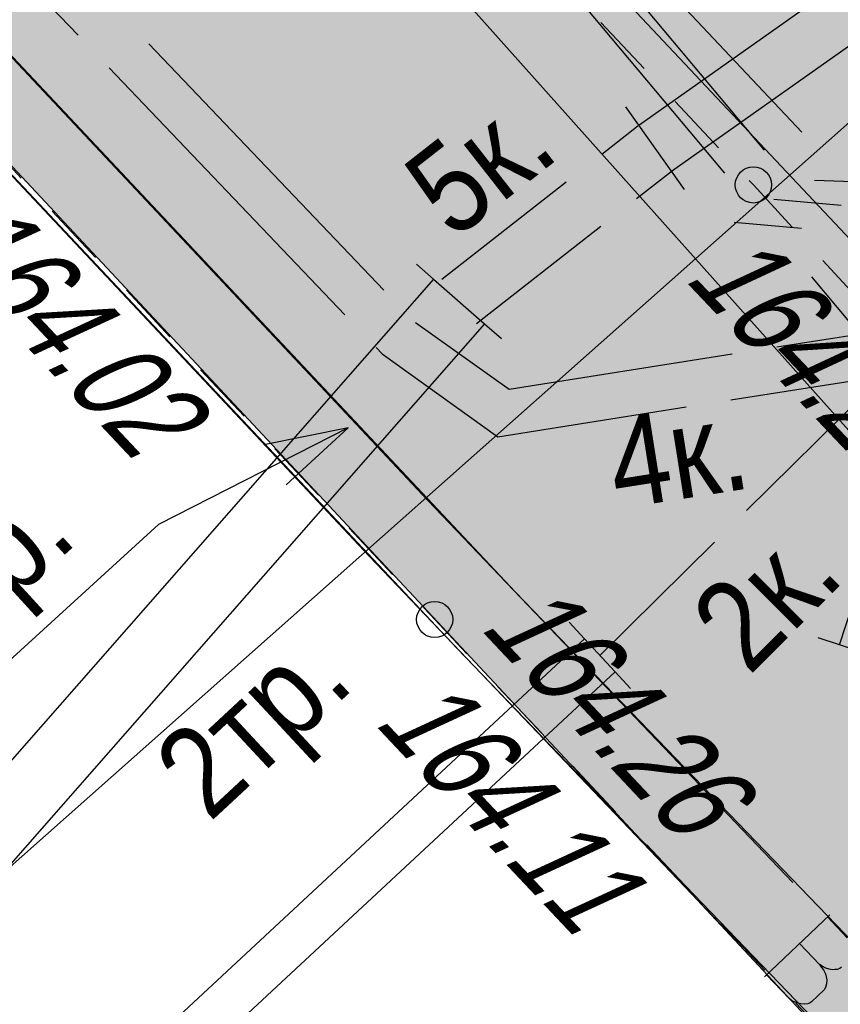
# Model space of a CAD drawing. Header units: millimetres. Extents: x 4385 to 11928, y 17253 to 36963.
# Tile 167 of 256: x 5926 to 5935, y 18696 to 18707. Entities that reach past the tile are written whole.
import ezdxf
from ezdxf.enums import TextEntityAlignment as Align

# ---------------------------------------------------------------- set-up
doc = ezdxf.new("R2010")
doc.units = ezdxf.units.MM
for name, color, linetype, lineweight in [('Геоподоснова_34179-21 от 9.08.21$0$Водопровод', 7, 'Continuous', 25), ('Геоподоснова_34179-21 от 9.08.21$0$Водопровод проектный', 7, 'Continuous', 25), ('Геоподоснова_34179-21 от 9.08.21$0$Горизонтали', 7, 'Continuous', 25), ('Геоподоснова_34179-21 от 9.08.21$0$Граница улицы', 7, 'Continuous', 25), ('Геоподоснова_34179-21 от 9.08.21$0$Кабель Мосэнерго', 7, 'Continuous', 25), ('Геоподоснова_34179-21 от 9.08.21$0$Кабель связи', 7, 'Continuous', 25), ('Геоподоснова_34179-21 от 9.08.21$0$Красные линии', 7, 'Continuous', 25), ('Геоподоснова_34179-21 от 9.08.21$0$Фонтаны', 7, 'Continuous', 25), ('ГП_реконстр_Ботаническая$0$ГП_дороги_УДС', 205, 'Continuous', 5)]:
    doc.layers.add(name, color=color, linetype=linetype, lineweight=lineweight)
doc.layers.add('ГП_реконстр_Ботаническая$0$ГП_озел_проект_УДС', color=7, linetype='Continuous', lineweight=0, true_color=0xbedfd7, transparency=0.5)
doc.layers.add('ГП_реконстр_Ботаническая$0$ГП_тротуары_штриховка_УДС', color=7, linetype='Continuous', lineweight=0, true_color=0xd3c4ab, transparency=0.5)
doc.styles.add('Геоподоснова_34179-21 от 9.08.21$0$Style-RUSSIAN_1251', font='RUSSIAN_1251.shx')
doc.styles.add('Геоподоснова_34179-21 от 9.08.21$0$Style-RUSSIAN_1251 I 0.32289', font='RUSSIAN_1251.shx', dxfattribs={"oblique": 18.5})

# ---------------------------------------------------------------- blocks, each defined once
blk = doc.blocks.new('Геоподоснова_34179-21 от 9.08.21$0$PIKET_94')
at = {"layer": 'Геоподоснова_34179-21 от 9.08.21$0$Горизонтали', "color": 7, "linetype": 'Continuous', "lineweight": 25}
blk.add_arc((0, 0), 0.2, 0, 360, dxfattribs=at)
blk = doc.blocks.new('Геоподоснова_34179-21 от 9.08.21$0$msdElementTypeLineString_78')
at = {"layer": 'Геоподоснова_34179-21 от 9.08.21$0$Граница улицы', "color": 7, "linetype": 'Continuous', "lineweight": 25}
for p, q in [((19.432, 175.743), (19.911, 175.232)), ((20.254, 174.867), (20.733, 174.356)), ((21.889, 173.107), (22.363, 172.591))]:
    blk.add_line(p, q, dxfattribs=at)
at = {"layer": 'Геоподоснова_34179-21 от 9.08.21$0$Граница улицы', "color": 7, "linetype": 'Continuous', "lineweight": 25, "flags": 128}
blk.add_lwpolyline([(21.075, 173.991), (21.12, 173.943), (21.55, 173.475)], dxfattribs=at)
blk = doc.blocks.new('Геоподоснова_34179-21 от 9.08.21$0$PIKET_317')
at = {"layer": 'Геоподоснова_34179-21 от 9.08.21$0$Горизонтали', "color": 7, "linetype": 'Continuous', "lineweight": 25}
blk.add_arc((0, 0), 0.2, 0, 360, dxfattribs=at)
blk = doc.blocks.new('Геоподоснова_34179-21 от 9.08.21$0$msdElementTypeLineString_80')
at = {"layer": 'Геоподоснова_34179-21 от 9.08.21$0$Граница улицы', "color": 7, "linetype": 'Continuous', "lineweight": 25}
for p, q in [((16.191, 177.573), (16.671, 177.06)), ((17.013, 176.695), (17.493, 176.182)), ((17.835, 175.817), (18.316, 175.303)), ((18.657, 174.938), (19.138, 174.425)), ((19.479, 174.06), (19.96, 173.547)), ((20.302, 173.182), (20.782, 172.669)), ((21.948, 171.427), (22.43, 170.915)), ((22.772, 170.551), (23.254, 170.039)), ((23.597, 169.675), (24.079, 169.163)), ((24.421, 168.799), (24.903, 168.287)), ((25.246, 167.923), (25.728, 167.411))]:
    blk.add_line(p, q, dxfattribs=at)
at = {"layer": 'Геоподоснова_34179-21 от 9.08.21$0$Граница улицы', "color": 7, "linetype": 'Continuous', "lineweight": 25, "flags": 128}
blk.add_lwpolyline([(21.124, 172.304), (21.248, 172.171), (21.605, 171.791)], dxfattribs=at)
blk = doc.blocks.new('Геоподоснова_34179-21 от 9.08.21$0$msdElementTypeLine_37')
at = {"layer": 'Геоподоснова_34179-21 от 9.08.21$0$Кабель Мосэнерго', "color": 7, "linetype": 'Continuous', "lineweight": 25}
for p, q in [((-0.044, 0.675), (0.126, 0.492)), ((0.126, 0.492), (0.466, 0.126)), ((0.467, 0.126), (0.637, -0.057))]:
    blk.add_line(p, q, dxfattribs=at)
blk = doc.blocks.new('Геоподоснова_34179-21 от 9.08.21$0$msdElementTypeMultiLine_123')
at = {"layer": 'Геоподоснова_34179-21 от 9.08.21$0$Кабель Мосэнерго', "color": 7, "linetype": 'Continuous', "lineweight": 25, "flags": 128}
for points in [[(9.896, 9.582), (0.126, 0.492)], [(10.236, 9.216), (0.466, 0.126)]]:
    blk.add_lwpolyline(points, dxfattribs=at)
at = {"layer": 'Геоподоснова_34179-21 от 9.08.21$0$Кабель Мосэнерго', "color": 7, "linetype": 'Continuous', "lineweight": 25}
blk.add_blockref('Геоподоснова_34179-21 от 9.08.21$0$msdElementTypeLine_37', (9.77, 9.09), dxfattribs=at)
blk = doc.blocks.new('Геоподоснова_34179-21 от 9.08.21$0$msdElementTypeLine_41')
at = {"layer": 'Геоподоснова_34179-21 от 9.08.21$0$Кабель Мосэнерго', "color": 7, "linetype": 'Continuous', "lineweight": 25}
for p, q in [((-0.063, 0.785), (0.125, 0.62)), ((0.125, 0.62), (0.689, 0.126)), ((0.689, 0.126), (0.877, -0.039))]:
    blk.add_line(p, q, dxfattribs=at)
blk = doc.blocks.new('Геоподоснова_34179-21 от 9.08.21$0$msdElementTypeMultiLine_126')
at = {"layer": 'Геоподоснова_34179-21 от 9.08.21$0$Кабель Мосэнерго', "color": 7, "linetype": 'Continuous', "lineweight": 25, "flags": 128}
for points in [[(9.722, 11.561), (0.125, 0.62)], [(10.286, 11.067), (0.689, 0.126)]]:
    blk.add_lwpolyline(points, dxfattribs=at)
at = {"layer": 'Геоподоснова_34179-21 от 9.08.21$0$Кабель Мосэнерго', "color": 7, "linetype": 'Continuous', "lineweight": 25}
blk.add_blockref('Геоподоснова_34179-21 от 9.08.21$0$msdElementTypeLine_41', (9.597, 10.941), dxfattribs=at)
blk = doc.blocks.new('Геоподоснова_34179-21 от 9.08.21$0$msdElementTypeLine_42')
at = {"layer": 'Геоподоснова_34179-21 от 9.08.21$0$Кабель Мосэнерго', "color": 7, "linetype": 'Continuous', "lineweight": 25}
for p, q in [((0.126, 0.635), (-0.019, 0.839)), ((0.486, 0.125), (0.126, 0.635)), ((0.63, -0.079), (0.486, 0.125))]:
    blk.add_line(p, q, dxfattribs=at)
blk = doc.blocks.new('Геоподоснова_34179-21 от 9.08.21$0$msdElementTypeLine_43')
at = {"layer": 'Геоподоснова_34179-21 от 9.08.21$0$Кабель Мосэнерго', "color": 7, "linetype": 'Continuous', "lineweight": 25}
for p, q in [((0.126, 0.635), (-0.019, 0.839)), ((0.486, 0.125), (0.126, 0.635)), ((0.63, -0.079), (0.486, 0.125))]:
    blk.add_line(p, q, dxfattribs=at)
blk = doc.blocks.new('Геоподоснова_34179-21 от 9.08.21$0$msdElementTypeMultiLine_127')
at = {"layer": 'Геоподоснова_34179-21 от 9.08.21$0$Кабель Мосэнерго', "color": 7, "linetype": 'Continuous', "lineweight": 25, "flags": 128}
for points in [[(0.126, 0.635), (4.774, 3.92)], [(0.486, 0.125), (5.134, 3.41)]]:
    blk.add_lwpolyline(points, dxfattribs=at)
at = {"layer": 'Геоподоснова_34179-21 от 9.08.21$0$Кабель Мосэнерго', "color": 7, "linetype": 'Continuous', "lineweight": 25}
for name, p in [('Геоподоснова_34179-21 от 9.08.21$0$msdElementTypeLine_42', (4.648, 3.285)), ('Геоподоснова_34179-21 от 9.08.21$0$msdElementTypeLine_43', (0, 0))]:
    blk.add_blockref(name, p, dxfattribs=at)
blk = doc.blocks.new('Геоподоснова_34179-21 от 9.08.21$0$msdElementTypeLine_44')
at = {"layer": 'Геоподоснова_34179-21 от 9.08.21$0$Кабель Мосэнерго', "color": 7, "linetype": 'Continuous', "lineweight": 25}
for p, q in [((0.125, 0.358), (-0.112, 0.436)), ((0.838, 0.125), (0.126, 0.359)), ((1.076, 0.047), (0.838, 0.125))]:
    blk.add_line(p, q, dxfattribs=at)
blk = doc.blocks.new('Геоподоснова_34179-21 от 9.08.21$0$msdElementTypeLine_45')
at = {"layer": 'Геоподоснова_34179-21 от 9.08.21$0$Кабель Мосэнерго', "color": 7, "linetype": 'Continuous', "lineweight": 25}
for p, q in [((0.125, 0.358), (-0.112, 0.436)), ((0.838, 0.125), (0.126, 0.359)), ((1.076, 0.047), (0.838, 0.125))]:
    blk.add_line(p, q, dxfattribs=at)
blk = doc.blocks.new('Геоподоснова_34179-21 от 9.08.21$0$msdElementTypeMultiLine_130')
at = {"layer": 'Геоподоснова_34179-21 от 9.08.21$0$Кабель Мосэнерго', "color": 7, "linetype": 'Continuous', "lineweight": 25, "flags": 128}
for points in [[(0.126, 0.359), (1.91, 5.81)], [(0.838, 0.125), (2.622, 5.576)]]:
    blk.add_lwpolyline(points, dxfattribs=at)
at = {"layer": 'Геоподоснова_34179-21 от 9.08.21$0$Кабель Мосэнерго', "color": 7, "linetype": 'Continuous', "lineweight": 25}
for name, p in [('Геоподоснова_34179-21 от 9.08.21$0$msdElementTypeLine_44', (1.784, 5.451)), ('Геоподоснова_34179-21 от 9.08.21$0$msdElementTypeLine_45', (0, 0))]:
    blk.add_blockref(name, p, dxfattribs=at)
blk = doc.blocks.new('Геоподоснова_34179-21 от 9.08.21$0$msdElementTypeMultiLine_150')
at = {"layer": 'Геоподоснова_34179-21 от 9.08.21$0$Кабель Мосэнерго', "color": 7, "linetype": 'Continuous', "lineweight": 25, "flags": 128}
blk.add_lwpolyline([(17.379, 15.589), (1.5, 1.5)], dxfattribs=at)
blk = doc.blocks.new('Геоподоснова_34179-21 от 9.08.21$0$msdElementTypeLineString_324')
at = {"layer": 'Геоподоснова_34179-21 от 9.08.21$0$Водопровод', "color": 7, "linetype": 'Continuous', "lineweight": 25}
blk.add_line((16.245, 13.204), (21.631, 7.162), dxfattribs=at)
blk = doc.blocks.new('Геоподоснова_34179-21 от 9.08.21$0$msdElementTypeMultiLine_154')
at = {"layer": 'Геоподоснова_34179-21 от 9.08.21$0$Водопровод', "color": 7, "linetype": 'Continuous', "lineweight": 25}
blk.add_blockref('Геоподоснова_34179-21 от 9.08.21$0$msdElementTypeLineString_324', (0.5, 0.5), dxfattribs=at)
blk = doc.blocks.new('Геоподоснова_34179-21 от 9.08.21$0$msdElementTypeLineString_410')
at = {"layer": 'Геоподоснова_34179-21 от 9.08.21$0$Водопровод', "color": 7, "linetype": 'Continuous', "lineweight": 25}
for p, q in [((10.736, 19.884), (20.445, 9.545)), ((20.445, 9.545), (24.484, 5.315))]:
    blk.add_line(p, q, dxfattribs=at)
blk = doc.blocks.new('Геоподоснова_34179-21 от 9.08.21$0$msdElementTypeLineString_411')
at = {"layer": 'Геоподоснова_34179-21 от 9.08.21$0$Водопровод', "color": 7, "linetype": 'Continuous', "lineweight": 25}
for p, q in [((10.829, 19.984), (20.631, 9.547)), ((20.631, 9.547), (24.671, 5.316))]:
    blk.add_line(p, q, dxfattribs=at)
blk = doc.blocks.new('Геоподоснова_34179-21 от 9.08.21$0$msdElementTypeLineString_412')
at = {"layer": 'Геоподоснова_34179-21 от 9.08.21$0$Водопровод', "color": 7, "linetype": 'Continuous', "lineweight": 25}
for p, q in [((25.812, 5.767), (25.091, 5.078)), ((25.477, 5.446), (25.699, 5.214)), ((25.114, 5.1), (25.365, 4.838))]:
    blk.add_line(p, q, dxfattribs=at)
at = {"layer": 'Геоподоснова_34179-21 от 9.08.21$0$Водопровод', "color": 7, "linetype": 'Continuous', "lineweight": 25, "flags": 128}
for points in [[(25.786, 5.742), (26.006, 5.511)], [(25.944, 5.184), (25.924, 5.172), (25.894, 5.161), (25.868, 5.158), (25.842, 5.155), (25.808, 5.162), (25.77, 5.174), (25.738, 5.188), (25.699, 5.214), (25.722, 5.183), (25.743, 5.156), (25.766, 5.111), (25.774, 5.078), (25.78, 5.045), (25.778, 5.001), (25.766, 4.962), (25.75, 4.933), (25.612, 4.802), (25.596, 4.791), (25.569, 4.781), (25.533, 4.776), (25.491, 4.779), (25.458, 4.787), (25.411, 4.806), (25.385, 4.82), (25.365, 4.838)]]:
    blk.add_lwpolyline(points, dxfattribs=at)
blk = doc.blocks.new('Геоподоснова_34179-21 от 9.08.21$0$msdElementTypeMultiLine_223')
at = {"layer": 'Геоподоснова_34179-21 от 9.08.21$0$Водопровод', "color": 7, "linetype": 'Continuous', "lineweight": 25}
for name, p in [('Геоподоснова_34179-21 от 9.08.21$0$msdElementTypeLineString_410', (0.92, 0.81)), ('Геоподоснова_34179-21 от 9.08.21$0$msdElementTypeLineString_411', (0.081, 0.189)), ('Геоподоснова_34179-21 от 9.08.21$0$msdElementTypeLineString_412', (0, 0))]:
    blk.add_blockref(name, p, dxfattribs=at)
blk = doc.blocks.new('Геоподоснова_34179-21 от 9.08.21$0$msdElementTypeLineString_530')
at = {"layer": 'Геоподоснова_34179-21 от 9.08.21$0$Кабель связи', "color": 3, "linetype": 'Continuous', "lineweight": 25}
for p, q in [((16.882, 13.059), (19.44, 10.346)), ((19.58, 9.812), (20.329, 9.79))]:
    blk.add_line(p, q, dxfattribs=at)
blk = doc.blocks.new('Геоподоснова_34179-21 от 9.08.21$0$msdElementTypeMultiLine_325')
at = {"layer": 'Геоподоснова_34179-21 от 9.08.21$0$Кабель связи', "color": 3, "linetype": 'Continuous', "lineweight": 25}
blk.add_blockref('Геоподоснова_34179-21 от 9.08.21$0$msdElementTypeLineString_530', (0, 0), dxfattribs=at)
blk = doc.blocks.new('Геоподоснова_34179-21 от 9.08.21$0$msdElementTypeLineString_534')
at = {"layer": 'Геоподоснова_34179-21 от 9.08.21$0$Кабель связи', "color": 3, "linetype": 'Continuous', "lineweight": 25}
for p, q in [((14.435, 13.445), (16.762, 10.666)), ((16.87, 10.124), (17.617, 10.057))]:
    blk.add_line(p, q, dxfattribs=at)
blk = doc.blocks.new('Геоподоснова_34179-21 от 9.08.21$0$msdElementTypeLineString_535')
at = {"layer": 'Геоподоснова_34179-21 от 9.08.21$0$Кабель связи', "color": 3, "linetype": 'Continuous', "lineweight": 25}
for p, q in [((14.46, 13.461), (16.79, 10.677)), ((16.898, 10.135), (17.645, 10.069)), ((17.753, 9.527), (20.084, 6.742))]:
    blk.add_line(p, q, dxfattribs=at)
blk = doc.blocks.new('Геоподоснова_34179-21 от 9.08.21$0$msdElementTypeMultiLine_328')
at = {"layer": 'Геоподоснова_34179-21 от 9.08.21$0$Кабель связи', "color": 3, "linetype": 'Continuous', "lineweight": 25}
for name, p in [('Геоподоснова_34179-21 от 9.08.21$0$msdElementTypeLineString_534', (0.467, 0.266)), ('Геоподоснова_34179-21 от 9.08.21$0$msdElementTypeLineString_535', (0, 0))]:
    blk.add_blockref(name, p, dxfattribs=at)
blk = doc.blocks.new('Геоподоснова_34179-21 от 9.08.21$0$DIMTXT_52')
at = {"layer": 'Геоподоснова_34179-21 от 9.08.21$0$Кабель Мосэнерго', "color": 7, "linetype": 'Continuous', "lineweight": 25}
for q in [(-0.915, -0.186), (-0.688, -0.631)]:
    blk.add_line((0, 0), q, dxfattribs=at)
at = {"layer": 'Геоподоснова_34179-21 от 9.08.21$0$Кабель Мосэнерго', "color": 7, "linetype": 'Continuous', "lineweight": 25, "flags": 128}
blk.add_lwpolyline([(0, 0), (-2.1, -1.071), (-4.312, -3.086)], dxfattribs=at)
at = {"layer": 'Геоподоснова_34179-21 от 9.08.21$0$Кабель Мосэнерго', "color": 7, "linetype": 'Continuous', "lineweight": 25, "style": 'Геоподоснова_34179-21 от 9.08.21$0$Style-RUSSIAN_1251', "width": 0.899998}
blk.add_text('6тр.', height=1, rotation=42.3459, dxfattribs=at).set_placement((-5.289, -2.014), align=Align.TOP_LEFT)
blk = doc.blocks.new('Геоподоснова_34179-21 от 9.08.21$0$msdElementTypeLineString_861')
at = {"layer": 'Геоподоснова_34179-21 от 9.08.21$0$Водопровод проектный', "color": 7, "linetype": 'Continuous', "lineweight": 25}
for p, q in [((12.368, 81.755), (21.415, 72.13)), ((21.415, 72.13), (32.362, 60.751))]:
    blk.add_line(p, q, dxfattribs=at)
blk = doc.blocks.new('Геоподоснова_34179-21 от 9.08.21$0$msdElementTypeLineString_862')
at = {"layer": 'Геоподоснова_34179-21 от 9.08.21$0$Водопровод проектный', "color": 7, "linetype": 'Continuous', "lineweight": 25}
for p, q in [((12.553, 81.758), (21.602, 72.131)), ((21.602, 72.131), (32.551, 60.751))]:
    blk.add_line(p, q, dxfattribs=at)
blk = doc.blocks.new('Геоподоснова_34179-21 от 9.08.21$0$msdElementTypeMultiLine_531')
at = {"layer": 'Геоподоснова_34179-21 от 9.08.21$0$Водопровод проектный', "color": 7, "linetype": 'Continuous', "lineweight": 25}
for name, p in [('Геоподоснова_34179-21 от 9.08.21$0$msdElementTypeLineString_861', (0.92, 0.811)), ('Геоподоснова_34179-21 от 9.08.21$0$msdElementTypeLineString_862', (0.081, 0.189))]:
    blk.add_blockref(name, p, dxfattribs=at)
blk = doc.blocks.new('Геоподоснова_34179-21 от 9.08.21$0$msdElementTypeLineString_926')
at = {"layer": 'Геоподоснова_34179-21 от 9.08.21$0$Красные линии', "linetype": 'Continuous', "lineweight": 25}
for points in [[(17.393, 177.046), (16.713, 177.779), (16.896, 177.949), (17.577, 177.216)], [(18.073, 176.313), (17.393, 177.046), (17.577, 177.216), (18.257, 176.483)], [(18.754, 175.58), (18.073, 176.313), (18.257, 176.483), (18.937, 175.75)], [(19.444, 175.203), (18.934, 175.753), (19.484, 176.263), (19.994, 175.713)], [(19.434, 174.847), (18.754, 175.58), (18.937, 175.75), (19.617, 175.017)], [(20.114, 174.114), (19.434, 174.847), (19.617, 175.017), (20.297, 174.284)], [(20.794, 173.381), (20.114, 174.114), (20.297, 174.284), (20.977, 173.551)], [(21.474, 172.648), (20.794, 173.381), (20.977, 173.551), (21.657, 172.818)], [(22.154, 171.915), (21.474, 172.648), (21.657, 172.818), (22.337, 172.085)], [(22.834, 171.182), (22.154, 171.915), (22.337, 172.085), (23.018, 171.352)], [(23.514, 170.448), (22.834, 171.182), (23.018, 171.352), (23.698, 170.618)], [(24.195, 169.715), (23.514, 170.448), (23.698, 170.618), (24.378, 169.885)]]:
    blk.add_hatch(color=1, dxfattribs=at).paths.add_polyline_path(points)
blk = doc.blocks.new('Геоподоснова_34179-21 от 9.08.21')
at = {"layer": 'Геоподоснова_34179-21 от 9.08.21$0$Кабель Мосэнерго', "color": 10, "linetype": 'Continuous', "lineweight": 25}
for p, q in [((5924.115, 18709.287), (5926.725, 18706.549)), ((5927.507, 18706.454), (5930.111, 18703.723)), ((5927.07, 18706.187), (5929.68, 18703.45)), ((5932.523, 18705.232), (5932.921, 18705.544)), ((5932.907, 18704.741), (5933.305, 18705.052)), ((5930.751, 18703.846), (5932.129, 18704.924)), ((5931.135, 18703.354), (5932.513, 18704.433)), ((5936.665, 18703.794), (5934.125, 18701.286)), ((5934.462, 18703.096), (5938.19, 18703.685)), ((5933.951, 18702.509), (5937.687, 18703.1)), ((5933.77, 18700.934), (5932.5, 18699.68))]:
    blk.add_line(p, q, dxfattribs=at)
at = {"layer": 'Геоподоснова_34179-21 от 9.08.21$0$Кабель Мосэнерго', "color": 10, "linetype": 'Continuous', "lineweight": 25, "flags": 128}
for points in [[(5930.462, 18703.368), (5931.497, 18702.628), (5933.968, 18703.018)], [(5930.025, 18703.088), (5930.091, 18703.018), (5931.373, 18702.102), (5933.457, 18702.431)]]:
    blk.add_lwpolyline(points, dxfattribs=at)
at = {"layer": 'Геоподоснова_34179-21 от 9.08.21$0$Водопровод', "color": 7, "linetype": 'Continuous', "lineweight": 25}
for name, p in [('Геоподоснова_34179-21 от 9.08.21$0$msdElementTypeMultiLine_154', (5913.988, 18693.54)), ('Геоподоснова_34179-21 от 9.08.21$0$msdElementTypeMultiLine_223', (5909.234, 18691.041))]:
    blk.add_blockref(name, p, dxfattribs=at)
at = {"layer": 'Геоподоснова_34179-21 от 9.08.21$0$Водопровод проектный', "color": 7, "linetype": 'Continuous', "lineweight": 25}
blk.add_blockref('Геоподоснова_34179-21 от 9.08.21$0$msdElementTypeMultiLine_531', (5909.234, 18627.44), dxfattribs=at)
at = {"layer": 'Геоподоснова_34179-21 от 9.08.21$0$Горизонтали', "color": 7, "linetype": 'Continuous', "lineweight": 25}
for name, p in [('Геоподоснова_34179-21 от 9.08.21$0$PIKET_317', (5934.201, 18704.89)), ('Геоподоснова_34179-21 от 9.08.21$0$PIKET_94', (5930.673, 18700.077))]:
    blk.add_blockref(name, p, dxfattribs=at)
at = {"layer": 'Геоподоснова_34179-21 от 9.08.21$0$Граница улицы', "color": 7, "linetype": 'Continuous', "lineweight": 25}
for name, p in [('Геоподоснова_34179-21 от 9.08.21$0$msdElementTypeLineString_78', (5913.081, 18530.947)), ('Геоподоснова_34179-21 от 9.08.21$0$msdElementTypeLineString_80', (5909.425, 18527.906))]:
    blk.add_blockref(name, p, dxfattribs=at)
at = {"layer": 'Геоподоснова_34179-21 от 9.08.21$0$Кабель Мосэнерго', "color": 7, "linetype": 'Continuous', "lineweight": 25}
for name, p in [('Геоподоснова_34179-21 от 9.08.21$0$msdElementTypeMultiLine_127', (5932.807, 18704.918)), ('Геоподоснова_34179-21 от 9.08.21$0$msdElementTypeMultiLine_150', (5918.903, 18690.897)), ('Геоподоснова_34179-21 от 9.08.21$0$msdElementTypeMultiLine_130', (5935.029, 18699.437)), ('Геоподоснова_34179-21 от 9.08.21$0$msdElementTypeMultiLine_126', (5920.939, 18692.286)), ('Геоподоснова_34179-21 от 9.08.21$0$DIMTXT_52', (5929.716, 18702.201)), ('Геоподоснова_34179-21 от 9.08.21$0$msdElementTypeMultiLine_123', (5922.434, 18690.281))]:
    blk.add_blockref(name, p, dxfattribs=at)
at = {"layer": 'Геоподоснова_34179-21 от 9.08.21$0$Кабель связи', "color": 3, "linetype": 'Continuous', "lineweight": 25}
for name, p in [('Геоподоснова_34179-21 от 9.08.21$0$msdElementTypeMultiLine_328', (5917.09, 18694.344)), ('Геоподоснова_34179-21 от 9.08.21$0$msdElementTypeMultiLine_325', (5915.298, 18695.13))]:
    blk.add_blockref(name, p, dxfattribs=at)
at = {"layer": 'Геоподоснова_34179-21 от 9.08.21$0$Красные линии', "color": 1, "linetype": 'Continuous', "lineweight": 25}
blk.add_blockref('Геоподоснова_34179-21 от 9.08.21$0$msdElementTypeLineString_926', (5911.43, 18529.215), dxfattribs=at)
at = {"layer": 'Геоподоснова_34179-21 от 9.08.21$0$Горизонтали', "color": 7, "linetype": 'Continuous', "lineweight": 25, "style": 'Геоподоснова_34179-21 от 9.08.21$0$Style-RUSSIAN_1251 I 0.32289', "oblique": 18.5, "width": 0.799996}
for s, rotation, p in [('164.29', 313.4505, (5933.422, 18703.851)), ('164.26', 313.2595, (5931.158, 18699.987))]:
    blk.add_text(s, height=1, rotation=rotation, dxfattribs=at).set_placement(p)
blk.add_text('164.11', height=1, rotation=313.2595, dxfattribs=at).set_placement((5930.715, 18699.619), align=Align.TOP_LEFT)
at = {"layer": 'Геоподоснова_34179-21 от 9.08.21$0$Кабель Мосэнерго', "color": 10, "linetype": 'Continuous', "lineweight": 25, "style": 'Геоподоснова_34179-21 от 9.08.21$0$Style-RUSSIAN_1251', "width": 0.899998}
for s, rotation, p in [('5к.', 38.0658, (5930.878, 18704.268)), ('4к.', 8.9774, (5932.689, 18701.298)), ('2к.', 45.0108, (5934.153, 18699.446))]:
    blk.add_text(s, height=1, rotation=rotation, dxfattribs=at).set_placement(p)
at = {"layer": 'Геоподоснова_34179-21 от 9.08.21$0$Кабель Мосэнерго', "color": 7, "linetype": 'Continuous', "lineweight": 25, "style": 'Геоподоснова_34179-21 от 9.08.21$0$Style-RUSSIAN_1251', "width": 0.899998}
blk.add_text('2тр.', height=1, rotation=42.92, dxfattribs=at).set_placement((5928.18, 18697.823))
at = {"layer": 'Геоподоснова_34179-21 от 9.08.21$0$Фонтаны', "color": 7, "linetype": 'Continuous', "lineweight": 25, "style": 'Геоподоснова_34179-21 от 9.08.21$0$Style-RUSSIAN_1251 I 0.32289', "oblique": 18.5, "width": 0.799996}
blk.add_text('164.02', height=1, rotation=313.2153, dxfattribs=at).set_placement((5925.109, 18704.212))
blk = doc.blocks.new('ГП_реконстр_Ботаническая')
at = {"layer": 'ГП_реконстр_Ботаническая$0$ГП_озел_проект_УДС'}
h = blk.add_hatch(color=256, dxfattribs=at)
h.dxf.hatch_style = 1
h.paths.add_polyline_path([(6050.382, 18572.283), (6049.308, 18573.426), (6046.837, 18576.052), (6043.542, 18579.554), (6040.885, 18582.383), (6037.793, 18585.697), (6033.454, 18590.349), (6028.575, 18595.58), (6024.66, 18599.747), (6021.943, 18602.624), (6017.898, 18606.905), (6010.793, 18614.467), (6000.816, 18625.173), (5996.482, 18629.797), (5990.928, 18635.704), (5985.154, 18641.844), (5978.583, 18648.886), (5974.479, 18653.29), (5962.966, 18665.602), (5958.029, 18670.876), (5950.632, 18678.794), (5944.881, 18684.955), (5936.639, 18693.731), (5931.329, 18699.387), (5930.21, 18700.58), (5928.601, 18702.303), (5926.705, 18704.334), (5920.13, 18711.376), (5915.215, 18716.64), (5906.51, 18725.964), (5910.994, 18730.171), (5914.288, 18726.664), (5925.779, 18714.375), (5937.933, 18701.457), (5938.27, 18701.096), (5938.307, 18701.056), (5939.841, 18699.423), (5955.803, 18682.391), (5962.841, 18674.868), (5971.075, 18666.067), (5982.879, 18653.434), (5996.228, 18639.078), (6007.579, 18626.945), (6019.882, 18613.698), (6031.558, 18601.207), (6040.92, 18591.297), (6041.693, 18590.478), (6043.487, 18588.578), (6043.979, 18588.053), (6045.539, 18586.389), (6045.689, 18586.231), (6053.585, 18577.794), (6054.795, 18576.509), (6054.513, 18576.239), (6052.524, 18574.334)])
h = blk.add_hatch(color=256, dxfattribs=at)
h.dxf.hatch_style = 1
h.paths.add_polyline_path([(6050.179, 18572.089), (5931.326, 18699.384), (5936.639, 18693.731), (5944.881, 18684.955), (5950.632, 18678.794), (5958.029, 18670.876), (5962.966, 18665.602), (5974.479, 18653.29), (5978.583, 18648.886), (5985.154, 18641.844), (5990.928, 18635.704), (5996.482, 18629.797), (6000.816, 18625.173), (6010.793, 18614.467), (6017.898, 18606.905), (6021.943, 18602.624), (6024.66, 18599.747), (6028.575, 18595.58), (6033.454, 18590.349), (6037.793, 18585.697), (6040.885, 18582.383), (6043.542, 18579.554), (6046.837, 18576.052), (6049.308, 18573.426), (6050.382, 18572.283)])
at = {"layer": 'ГП_реконстр_Ботаническая$0$ГП_тротуары_штриховка_УДС'}
h = blk.add_hatch(color=256, dxfattribs=at)
h.dxf.hatch_style = 1
h.paths.add_polyline_path([(6055.225, 18579.334), (6050.706, 18584.162), (6038.953, 18596.652), (6038.28, 18597.365), (6033.198, 18602.748), (6031.186, 18604.9), (6027.01, 18609.368), (6021.528, 18615.232), (6021.524, 18615.237), (6021.519, 18615.243), (6015.524, 18621.697), (6013.972, 18623.368), (6004.487, 18633.543), (6001.57, 18636.662), (6001.041, 18637.226), (5997.873, 18640.613), (5996.42, 18642.176), (5994.842, 18643.865), (5993.43, 18645.388), (5992.291, 18646.616), (5988.244, 18650.969), (5984.524, 18654.969), (5977.249, 18662.755), (5972.716, 18667.602), (5972.706, 18667.613), (5964.483, 18676.404), (5960.365, 18680.808), (5960.313, 18680.863), (5960.313, 18680.863), (5960.294, 18680.884), (5957.445, 18683.927), (5957.431, 18683.941), (5953.385, 18688.261), (5940.207, 18702.323), (5939.966, 18702.579), (5939.948, 18702.598), (5927.413, 18715.922), (5917.073, 18726.98), (5917.071, 18726.981), (5915.937, 18728.189), (5915.927, 18728.2), (5904.073, 18740.823), (5892.782, 18752.846), (5884.864, 18761.278), (5884.568, 18761.594), (5872.533, 18774.408), (5872.495, 18774.448), (5867.269, 18779.99), (5858.359, 18789.441), (5847.609, 18800.81), (5845.661, 18802.87), (5845.646, 18802.886), (5845.44, 18803.148), (5845.427, 18803.164), (5844.686, 18804.095), (5843.742, 18805.281), (5841.596, 18808.377), (5841.525, 18808.478), (5841.515, 18808.495), (5841.484, 18808.538), (5841.245, 18808.929), (5840.733, 18809.754), (5839.029, 18812.499), (5838.685, 18813.046), (5836.949, 18811.837), (5838.132, 18809.967), (5840.471, 18806.525), (5843.299, 18802.363), (5853.068, 18791.877), (5856.384, 18788.365), (5864.712, 18779.517), (5866.856, 18777.149), (5870.857, 18772.906), (5879.146, 18764.081), (5882.833, 18760.233), (5890.953, 18751.555), (5890.93, 18751.533), (5890.967, 18751.494), (5890.484, 18751.099), (5891.434, 18750.092), (5891.899, 18750.502), (5891.928, 18750.527), (5897.125, 18745.006), (5902.297, 18739.492), (5914.022, 18726.984), (5924.436, 18715.928), (5937.933, 18701.457), (5938.27, 18701.096), (5938.307, 18701.056), (5939.841, 18699.423), (5955.798, 18682.43), (5971.099, 18666.123), (5996.202, 18639.189), (6000.748, 18634.311), (6007.598, 18626.961), (6019.612, 18614.02), (6031.443, 18601.387), (6040.92, 18591.297), (6040.918, 18591.295), (6041.691, 18590.476), (6041.7, 18590.485), (6043.487, 18588.578), (6043.979, 18588.053), (6045.539, 18586.389), (6045.689, 18586.231), (6053.408, 18578.075), (6058.592, 18572.565), (6059.398, 18574.905)])
h = blk.add_hatch(color=256, dxfattribs=at)
h.dxf.hatch_style = 1
h.paths.add_polyline_path([(5937.933, 18701.457), (5925.779, 18714.375), (5914.288, 18726.664), (5910.994, 18730.171), (5906.51, 18725.964), (5903.78, 18728.888), (5908.255, 18733.087), (5891.902, 18750.498), (5891.899, 18750.502), (5891.928, 18750.527), (5897.125, 18745.006), (5902.297, 18739.492), (5914.022, 18726.984), (5924.436, 18715.928)])
at = {"layer": 'ГП_реконстр_Ботаническая$0$ГП_дороги_УДС', "flags": 128}
for points in [[(5955.804, 18682.389), (5938.309, 18701.058), (5925.779, 18714.375), (5914.288, 18726.664), (5910.994, 18730.171)], [(5906.51, 18725.964), (6050.176, 18572.093)]]:
    blk.add_lwpolyline(points, dxfattribs=at)

msp = doc.modelspace()

# ---------------------------------------------------------------- block references
for name in ['ГП_реконстр_Ботаническая', 'Геоподоснова_34179-21 от 9.08.21']:
    msp.add_blockref(name, (0, 0))

doc.saveas('drawing.dxf')
